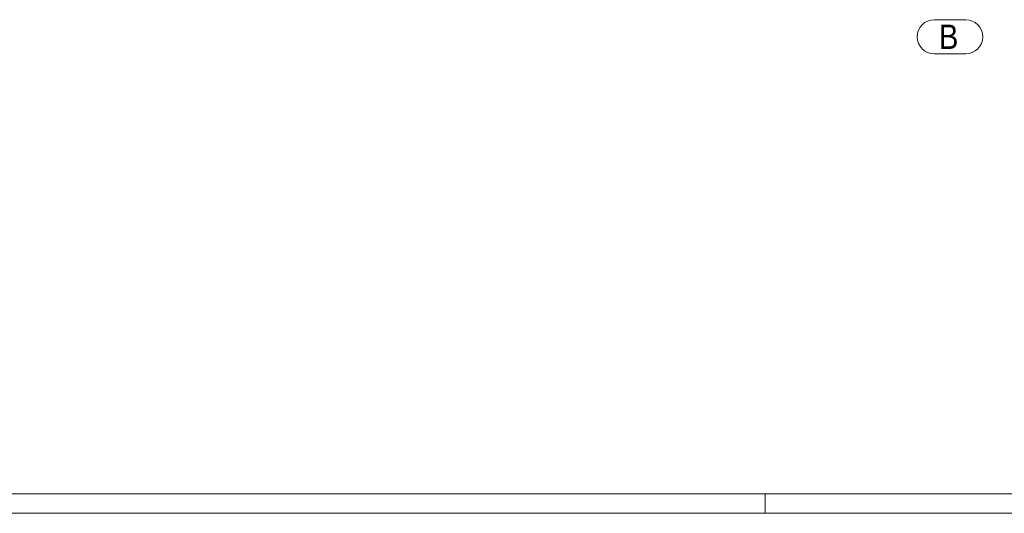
# Model space of a CAD drawing. Header units: millimetres. Extents: x -681 to 506, y -45 to 794.
# Tile 2 of 113: x -407 to -205, y -45 to 56. Entities that reach past the tile are written whole.
import ezdxf

# ---------------------------------------------------------------- set-up
doc = ezdxf.new("R2010")
doc.units = ezdxf.units.MM
doc.header["$LTSCALE"] = 0.6
doc.linetypes.add('XKITLINE00', pattern=[0])
doc.layers.add('DrawingSheet', color=5, linetype='Continuous', lineweight=0)
doc.layers.add('S-GRID', color=1, linetype='Continuous', lineweight=0)
doc.styles.add('ARIAL', font='ARIAL.TTF')

msp = doc.modelspace()

# ---------------------------------------------------------------- linework, layer by layer
at = {"layer": 'DrawingSheet', "color": 3, "linetype": 'XKITLINE00', "lineweight": 0}
msp.add_line((-677.18, -40.79), (501.82, -40.79), dxfattribs=at)
at = {"layer": 'DrawingSheet', "color": 2, "linetype": 'XKITLINE00', "lineweight": 0}
for p, q in [((-254.18, -44.79), (-254.18, -40.79)), ((-681.18, -44.79), (505.82, -44.79))]:
    msp.add_line(p, q, dxfattribs=at)
at = {"layer": 'S-GRID', "color": 1, "linetype": 'XKITLINE00', "lineweight": 0}
for p, q in [((-219.57, 56.47), (-213.12, 56.47)), ((-219.57, 49.47), (-213.12, 49.47))]:
    msp.add_line(p, q, dxfattribs=at)
for centre, start, end in [((-219.57, 52.97), 90, 270), ((-213.12, 52.97), 270, 90)]:
    msp.add_arc(centre, 3.5, start, end, dxfattribs=at)

# ---------------------------------------------------------------- texts
at = {"layer": 'S-GRID', "color": 7, "style": 'ARIAL', "width": 0.85}
msp.add_text('B', height=5, dxfattribs=at).set_placement((-218.57, 50.47))

doc.saveas('drawing.dxf')
